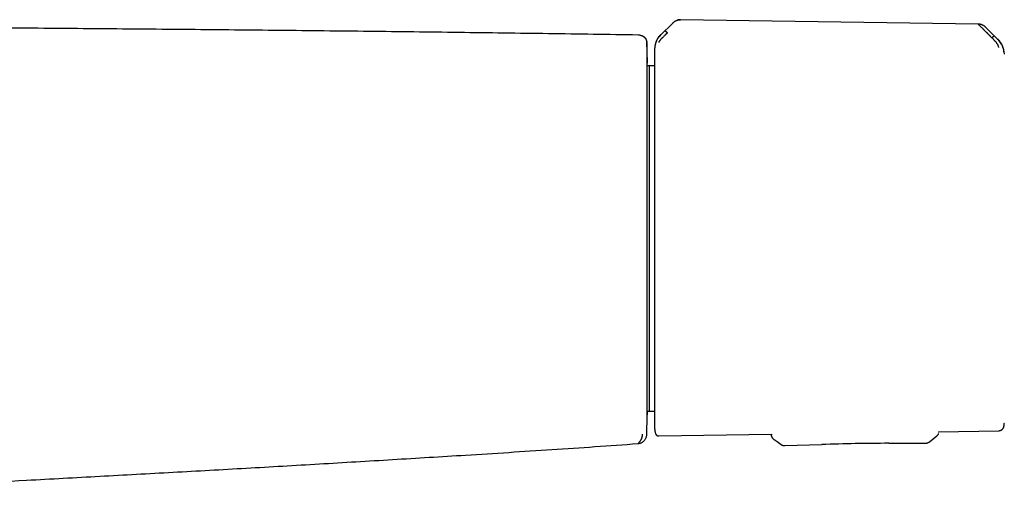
# Model space of a CAD drawing. Header units: millimetres. Extents: x 8 to 885, y 12 to 392.
# Tile 24 of 38: x 456 to 570, y 337 to 392. Entities that reach past the tile are written whole.
import ezdxf

# ---------------------------------------------------------------- set-up
doc = ezdxf.new("R2010")
doc.units = ezdxf.units.MM

msp = doc.modelspace()

# ---------------------------------------------------------------- linework, layer by layer
at = {"color": 7, "linetype": 'Continuous', "lineweight": 30}
for p, q in [((566.71, 391.61), (532.45, 392.13)), ((531.53, 391.71), (530.2, 390.4)), ((568.96, 389.86), (567.54, 391.27)), ((568.12, 390.19), (568.27, 390.04)), ((528.59, 389.51), (528.59, 389.5)), ((528.86, 386.83), (528.62, 386.83)), ((529.48, 386.82), (528.86, 386.83)), ((528.86, 386.83), (528.86, 347.05)), ((528.63, 347.05), (528.86, 347.05)), ((528.86, 347.05), (529.48, 347.06)), ((569.7, 345.7), (569.7, 345.7)), ((528.59, 344.92), (528.59, 344.92)), ((528.59, 344.9), (528.59, 344.92)), ((529.96, 344.2), (542.93, 344.4)), ((542.93, 344.4), (542.93, 344.27)), ((562.12, 344.46), (562.12, 344.48)), ((562.13, 344.69), (569.06, 344.8)), ((562.13, 344.69), (562.13, 344.61)), ((562.13, 344.61), (562.13, 344.61)), ((569.66, 345.3), (569.66, 345.3)), ((527.57, 343.32), (527.57, 343.32)), ((543.13, 343.88), (543.13, 343.88)), ((544.47, 343.08), (548.7, 343.22)), ((556.4, 343.35), (560.64, 343.36)), ((560.64, 343.36), (560.64, 343.36)), ((561.08, 343.52), (561.08, 343.52)), ((544.47, 343.08), (544.47, 343.08)), ((491.39, 340.82), (491.39, 340.82)), ((491.39, 340.82), (491.39, 340.82)), ((491.39, 340.82), (491.39, 340.82)), ((491.39, 340.82), (491.39, 340.82)), ((491.39, 340.82), (491.39, 340.82))]:
    msp.add_line(p, q, dxfattribs=at)
at = {"color": 7, "linetype": 'Continuous', "lineweight": 30, "flags": 128}
for points in [[(569.69, 345.62), (569.69, 345.65), (569.7, 345.7)], [(569.66, 345.3), (569.66, 345.35), (569.67, 345.36)], [(543.13, 343.88), (543.59, 343.54), (544.02, 343.22)], [(561.08, 343.51), (561.5, 343.86), (561.95, 344.21)]]:
    msp.add_lwpolyline(points, dxfattribs=at)
at = {"color": 7, "linetype": 'Continuous', "lineweight": 30}
for centre, radius, start, end in [((567.22, 388.12), 2.48, 1.217, 45.1757), ((-471.16, 367.2), 1000, 1.18057, 1.27799), ((-471.16, 367.2), 1000, 358.7235, 358.82093), ((556.92, 93.35), 250, 90.1171, 91.8829)]:
    msp.add_arc(centre, radius, start, end, dxfattribs=at)
for points, knots in [([(532.45, 392.13), (532.42, 392.13), (532.36, 392.13), (532.28, 392.12), (532.18, 392.1), (532.08, 392.07), (531.97, 392.02), (531.86, 391.97), (531.77, 391.91), (531.69, 391.85), (531.6, 391.78), (531.55, 391.73), (531.53, 391.71)], [0, 0, 0, 0, 0.087052, 0.16725, 0.244862, 0.364045, 0.487324, 0.58856, 0.692183, 0.798278, 0.901691, 1, 1, 1, 1]), ([(531.53, 391.71), (531.56, 391.74), (531.63, 391.8), (531.74, 391.89), (531.85, 391.96), (531.96, 392.02), (532.08, 392.07), (532.19, 392.1), (532.28, 392.12), (532.37, 392.12), (532.42, 392.13), (532.45, 392.13)], [0, 0, 0, 0, 0.134294, 0.265155, 0.392768, 0.517462, 0.639734, 0.760272, 0.840123, 0.919913, 1, 1, 1, 1]), ([(527.58, 390.36), (524.15, 390.41), (517.27, 390.52), (506.95, 390.65), (496.64, 390.78), (486.32, 390.89), (476.01, 390.99), (465.69, 391.08), (455.66, 391.16), (445.92, 391.22), (436.46, 391.26), (427.01, 391.3), (417.55, 391.33), (408.09, 391.34), (401.79, 391.35), (398.64, 391.35)], [0, 0, 0, 0, 0.079999, 0.16, 0.24, 0.32, 0.4, 0.479999, 0.559999, 0.633332, 0.706665, 0.779998, 0.853332, 0.926666, 1, 1, 1, 1]), ([(530.67, 390.85), (530.68, 390.85), (530.68, 390.85), (530.7, 390.84), (530.73, 390.82), (530.75, 390.8), (530.78, 390.77), (530.81, 390.75), (530.84, 390.72), (530.86, 390.7), (530.89, 390.67), (530.92, 390.65), (530.93, 390.63), (530.94, 390.62)], [0, 0, 0, 0, 0.131484, 0.266121, 0.400553, 0.531629, 0.615931, 0.697185, 0.775341, 0.832225, 0.888102, 0.943696, 1, 1, 1, 1]), ([(567.54, 391.27), (567.53, 391.28), (567.51, 391.31), (567.47, 391.34), (567.44, 391.36), (567.4, 391.39), (567.36, 391.42), (567.31, 391.45), (567.24, 391.49), (567.16, 391.52), (567.07, 391.56), (566.99, 391.58), (566.9, 391.6), (566.81, 391.61), (566.74, 391.61), (566.71, 391.61)], [0, 0, 0, 0, 0.05886, 0.109869, 0.153238, 0.196014, 0.252215, 0.321999, 0.405083, 0.501154, 0.609845, 0.699372, 0.795459, 0.897745, 1, 1, 1, 1]), ([(568.12, 390.19), (568.12, 390.19), (568.12, 390.2), (568.11, 390.2), (568.1, 390.21), (568.08, 390.23), (568.05, 390.26), (568, 390.31), (567.96, 390.36), (567.9, 390.41), (567.86, 390.45), (567.82, 390.49), (567.8, 390.51), (567.78, 390.54), (567.75, 390.56), (567.73, 390.59), (567.7, 390.61), (567.65, 390.66), (567.58, 390.73), (567.49, 390.82), (567.42, 390.89), (567.37, 390.95), (567.33, 390.98), (567.31, 391), (567.3, 391.01), (567.29, 391.02), (567.28, 391.03), (567.27, 391.04), (567.23, 391.08), (567.17, 391.14), (567.09, 391.23), (567.01, 391.3), (566.94, 391.37), (566.88, 391.43), (566.82, 391.49), (566.77, 391.54), (566.74, 391.58), (566.72, 391.59), (566.71, 391.6)], [0, 0, 0, 0, 0.000168, 0.001366, 0.004585, 0.016602, 0.036108, 0.063195, 0.088438, 0.118038, 0.152065, 0.164532, 0.177513, 0.191011, 0.205027, 0.219565, 0.234628, 0.250218, 0.305811, 0.357356, 0.404738, 0.433682, 0.460748, 0.467525, 0.474171, 0.480686, 0.487071, 0.493324, 0.499446, 0.559752, 0.617506, 0.67268, 0.725262, 0.775261, 0.835907, 0.893476, 0.948104, 1, 1, 1, 1]), ([(527.94, 390.29), (527.91, 390.3), (527.84, 390.33), (527.72, 390.36), (527.63, 390.36), (527.58, 390.36)], [0, 0, 0, 0, 0.267313, 0.630465, 1, 1, 1, 1]), ([(528.59, 389.6), (528.59, 389.6), (528.59, 389.62), (528.58, 389.64), (528.58, 389.66), (528.58, 389.69), (528.57, 389.7), (528.57, 389.72), (528.56, 389.74), (528.56, 389.75), (528.55, 389.77), (528.55, 389.78), (528.55, 389.79), (528.54, 389.8), (528.54, 389.8), (528.54, 389.81), (528.54, 389.81), (528.53, 389.82), (528.53, 389.82), (528.53, 389.82), (528.53, 389.82), (528.53, 389.82), (528.53, 389.83), (528.53, 389.83), (528.53, 389.83), (528.53, 389.83), (528.53, 389.83), (528.53, 389.83), (528.53, 389.84), (528.52, 389.85), (528.52, 389.86), (528.51, 389.87), (528.5, 389.88), (528.5, 389.89), (528.49, 389.9), (528.49, 389.91), (528.48, 389.92), (528.47, 389.93), (528.47, 389.94), (528.46, 389.94), (528.46, 389.95), (528.45, 389.96), (528.44, 389.97), (528.43, 389.98), (528.42, 389.99), (528.41, 390), (528.4, 390.02), (528.39, 390.03), (528.38, 390.04), (528.37, 390.05), (528.35, 390.06), (528.34, 390.07), (528.33, 390.08), (528.32, 390.09), (528.31, 390.09), (528.31, 390.1), (528.3, 390.11), (528.29, 390.11), (528.28, 390.12), (528.27, 390.12), (528.26, 390.13), (528.25, 390.14), (528.24, 390.14), (528.24, 390.15), (528.23, 390.15), (528.22, 390.16), (528.21, 390.16), (528.2, 390.17), (528.19, 390.17), (528.19, 390.18), (528.18, 390.18), (528.17, 390.19), (528.16, 390.19), (528.16, 390.19), (528.15, 390.2), (528.14, 390.2), (528.13, 390.21), (528.12, 390.21), (528.11, 390.22), (528.1, 390.22), (528.1, 390.22), (528.09, 390.23), (528.08, 390.23), (528.08, 390.23), (528.07, 390.24), (528.07, 390.24), (528.06, 390.24), (528.06, 390.24), (528.05, 390.24), (528.05, 390.24), (528.05, 390.25), (528.04, 390.25), (528.03, 390.25), (528.03, 390.26), (528.02, 390.26), (528.01, 390.26), (528, 390.27), (527.99, 390.27), (527.98, 390.27), (527.97, 390.28), (527.96, 390.28), (527.95, 390.29), (527.94, 390.29), (527.94, 390.29), (527.94, 390.29)], [0, 0, 0, 0, 0.010132, 0.01968, 0.028644, 0.037025, 0.044821, 0.051908, 0.058432, 0.064391, 0.069785, 0.074199, 0.078145, 0.081625, 0.084637, 0.087183, 0.088947, 0.090386, 0.091501, 0.092124, 0.092564, 0.092822, 0.093771, 0.094716, 0.095667, 0.096625, 0.097588, 0.098558, 0.099535, 0.105018, 0.115283, 0.124963, 0.135128, 0.144615, 0.154489, 0.16475, 0.175399, 0.186664, 0.198341, 0.210482, 0.223097, 0.236185, 0.249746, 0.263782, 0.278291, 0.293274, 0.308731, 0.324662, 0.341067, 0.357625, 0.373981, 0.388797, 0.403443, 0.41792, 0.432257, 0.446857, 0.461844, 0.47395, 0.486297, 0.498885, 0.511715, 0.524786, 0.538098, 0.551295, 0.565309, 0.578798, 0.591761, 0.604198, 0.616109, 0.62758, 0.639257, 0.651274, 0.663631, 0.676329, 0.68913, 0.702259, 0.715716, 0.729472, 0.74321, 0.756462, 0.769227, 0.781506, 0.793298, 0.799576, 0.805707, 0.811921, 0.818718, 0.824479, 0.830611, 0.837113, 0.843985, 0.853463, 0.863566, 0.874294, 0.885646, 0.897623, 0.910224, 0.923451, 0.936123, 0.949321, 0.963044, 0.977291, 0.992064, 1, 1, 1, 1]), ([(528.59, 389.51), (528.59, 389.52), (528.59, 389.55), (528.59, 389.57), (528.59, 389.58), (528.59, 389.59), (528.59, 389.6), (528.59, 389.6), (528.59, 389.6)], [0, 0, 0, 0, 0.166684, 0.333351, 0.500017, 0.666684, 0.833348, 1, 1, 1, 1]), ([(528.59, 389.6), (528.59, 389.6), (528.59, 389.6), (528.59, 389.59), (528.59, 389.59)], [0, 0, 0, 0, 0.210688, 1, 1, 1, 1]), ([(530.19, 390.42), (530.16, 390.38), (530.09, 390.31), (530, 390.2), (529.92, 390.09), (529.84, 389.98), (529.78, 389.88), (529.73, 389.78), (529.68, 389.67), (529.64, 389.57), (529.6, 389.48), (529.58, 389.39), (529.56, 389.32), (529.54, 389.27), (529.53, 389.22), (529.53, 389.18), (529.52, 389.14), (529.51, 389.09), (529.5, 389.04), (529.49, 388.98), (529.49, 388.92), (529.48, 388.88), (529.48, 388.86), (529.48, 388.85), (529.48, 388.83), (529.48, 388.82), (529.48, 388.8), (529.48, 388.78), (529.48, 388.76), (529.48, 388.74), (529.48, 388.72), (529.48, 388.71)], [0, 0, 0, 0, 0.075186, 0.146973, 0.215127, 0.279454, 0.339798, 0.396039, 0.457986, 0.513796, 0.56341, 0.606804, 0.64398, 0.670223, 0.692625, 0.714718, 0.737246, 0.760202, 0.783579, 0.819389, 0.85436, 0.871144, 0.879362, 0.883832, 0.889562, 0.899704, 0.913016, 0.929644, 0.949661, 0.973106, 1, 1, 1, 1]), ([(529.58, 389.24), (529.58, 389.26), (529.58, 389.28), (529.6, 389.36), (529.62, 389.46), (529.67, 389.6), (529.73, 389.75), (529.79, 389.88), (529.87, 390.02), (530.01, 390.19), (530.14, 390.32), (530.2, 390.38)], [0, 0, 0, 0, 0.12498, 0.249974, 0.375129, 0.4995, 0.626711, 0.691987, 0.75435, 0.875912, 1, 1, 1, 1]), ([(530.94, 390.62), (530.94, 390.62), (530.94, 390.62), (530.93, 390.61), (530.92, 390.6), (530.89, 390.57), (530.85, 390.54), (530.81, 390.5), (530.77, 390.46), (530.74, 390.42), (530.71, 390.39), (530.69, 390.38), (530.67, 390.36), (530.66, 390.34), (530.64, 390.32), (530.62, 390.3), (530.57, 390.25), (530.49, 390.18), (530.42, 390.1), (530.37, 390.06), (530.35, 390.03), (530.33, 390.01), (530.31, 389.99), (530.29, 389.97), (530.25, 389.93), (530.19, 389.87), (530.13, 389.8), (530.09, 389.75), (530.06, 389.71), (530.03, 389.67), (530, 389.62), (529.98, 389.59), (529.97, 389.56), (529.97, 389.54), (529.96, 389.53), (529.96, 389.52)], [0, 0, 0, 0, 0.000491, 0.004709, 0.016801, 0.036349, 0.063449, 0.08868, 0.118244, 0.1522, 0.164633, 0.177573, 0.191021, 0.204979, 0.21945, 0.234434, 0.249933, 0.328151, 0.400024, 0.417785, 0.435101, 0.45197, 0.468393, 0.484369, 0.499899, 0.569641, 0.634729, 0.675595, 0.714547, 0.751696, 0.809478, 0.868786, 0.909647, 0.953487, 1, 1, 1, 1]), ([(568.27, 390.04), (568.28, 390.05), (568.3, 390.07), (568.32, 390.09), (568.35, 390.12), (568.37, 390.14), (568.4, 390.17), (568.43, 390.19), (568.45, 390.21), (568.48, 390.24), (568.51, 390.25), (568.52, 390.26), (568.53, 390.26), (568.53, 390.26)], [0, 0, 0, 0, 0.056102, 0.111466, 0.167115, 0.223804, 0.301772, 0.382941, 0.467258, 0.598521, 0.73327, 0.868258, 1, 1, 1, 1]), ([(569.06, 388.91), (569.06, 388.92), (569.06, 388.93), (569.06, 388.96), (569.05, 388.99), (569.05, 389.01), (569.04, 389.02), (569.04, 389.04), (569.03, 389.08), (569.01, 389.13), (568.98, 389.19), (568.95, 389.25), (568.92, 389.3), (568.87, 389.37), (568.82, 389.44), (568.76, 389.51), (568.73, 389.55), (568.71, 389.57), (568.69, 389.59), (568.67, 389.61), (568.66, 389.63), (568.64, 389.66), (568.62, 389.68), (568.59, 389.7), (568.56, 389.74), (568.5, 389.8), (568.44, 389.87), (568.36, 389.95), (568.3, 390.01), (568.27, 390.04)], [0, 0, 0, 0, 0.069025, 0.134226, 0.159046, 0.183078, 0.206287, 0.22865, 0.250149, 0.316401, 0.379891, 0.420809, 0.460701, 0.499516, 0.563083, 0.631484, 0.645503, 0.659713, 0.674115, 0.688707, 0.70349, 0.718464, 0.733629, 0.748983, 0.780106, 0.820964, 0.871406, 0.931199, 1, 1, 1, 1]), ([(569.66, 388.42), (569.65, 388.43), (569.65, 388.45), (569.65, 388.51), (569.64, 388.59), (569.61, 388.71), (569.57, 388.86), (569.52, 389.02), (569.44, 389.18), (569.35, 389.36), (569.24, 389.54), (569.1, 389.7), (569.02, 389.78), (568.97, 389.82), (568.96, 389.84), (568.96, 389.84), (568.95, 389.84)], [0, 0, 0, 0, 0.117772, 0.228252, 0.33124, 0.427014, 0.515099, 0.595624, 0.669421, 0.735797, 0.846044, 0.926768, 0.978141, 0.992758, 0.997301, 1, 1, 1, 1]), ([(528.59, 389.5), (528.59, 389.49), (528.59, 389.48), (528.59, 389.46), (528.59, 389.43), (528.59, 389.39), (528.59, 389.35), (528.59, 389.32), (528.59, 389.3), (528.59, 389.29), (528.59, 389.29), (528.59, 389.28), (528.59, 389.27), (528.59, 389.25), (528.59, 389.23), (528.59, 389.21), (528.59, 389.19), (528.59, 389.17), (528.59, 389.15), (528.59, 389.13), (528.59, 389.11), (528.59, 389.08), (528.59, 389.05), (528.59, 389.02), (528.59, 389.01), (528.59, 389), (528.59, 388.99), (528.59, 388.98), (528.59, 388.96), (528.59, 388.93), (528.59, 388.89), (528.59, 388.85), (528.59, 388.81), (528.59, 388.77), (528.59, 388.74), (528.59, 388.72), (528.59, 388.71), (528.59, 388.71), (528.59, 388.7), (528.59, 388.7), (528.59, 388.7), (528.59, 388.68), (528.59, 388.64), (528.59, 388.6), (528.59, 388.57)], [0, 0, 0, 0, 0.063602, 0.129016, 0.196252, 0.265318, 0.327621, 0.391357, 0.402724, 0.414135, 0.425592, 0.437038, 0.444335, 0.474017, 0.494043, 0.514746, 0.536127, 0.558184, 0.580919, 0.604331, 0.622724, 0.640018, 0.7009, 0.708873, 0.716847, 0.724821, 0.732795, 0.74077, 0.748745, 0.781047, 0.811404, 0.839813, 0.866274, 0.887947, 0.908111, 0.924608, 0.926681, 0.928735, 0.930768, 0.932782, 0.934776, 0.936749, 0.968371, 1, 1, 1, 1]), ([(529.48, 388.71), (529.48, 388.71), (529.48, 388.71), (529.48, 388.7), (529.48, 388.7)], [0, 0, 0, 0, 0.498566, 1, 1, 1, 1]), ([(529.48, 388.7), (529.48, 388.69), (529.48, 388.68), (529.48, 388.64), (529.48, 388.6), (529.48, 388.54), (529.48, 388.48), (529.48, 388.41), (529.48, 388.34), (529.48, 388.27), (529.48, 388.18), (529.48, 388.08), (529.48, 387.97), (529.48, 387.83), (529.48, 387.68), (529.48, 387.54), (529.48, 387.41), (529.48, 387.29), (529.48, 387.18), (529.48, 387.05), (529.48, 386.9), (529.48, 386.71), (529.48, 386.48), (529.48, 386.24), (529.48, 385.98), (529.48, 385.71), (529.48, 385.44), (529.48, 385.15), (529.48, 384.85), (529.48, 384.54), (529.48, 384.21), (529.48, 383.87), (529.48, 383.52), (529.48, 383.16), (529.48, 382.78), (529.48, 382.4), (529.48, 382.01), (529.48, 381.6), (529.48, 381.19), (529.48, 380.77), (529.48, 380.34), (529.48, 379.91), (529.48, 379.47), (529.48, 379.03), (529.48, 378.58), (529.48, 378.13), (529.48, 377.67), (529.48, 377.2), (529.48, 376.73), (529.48, 376.32), (529.48, 375.96), (529.48, 375.66), (529.48, 375.36), (529.48, 375.05), (529.48, 374.69), (529.48, 374.26), (529.48, 373.77), (529.48, 373.27), (529.48, 372.77), (529.48, 372.31), (529.48, 371.89), (529.48, 371.5), (529.48, 371.11), (529.48, 370.72), (529.48, 370.32), (529.48, 369.91), (529.48, 369.48), (529.48, 369.05), (529.48, 368.62), (529.48, 368.2), (529.48, 367.78), (529.48, 367.36), (529.48, 367.08), (529.48, 366.94)], [0, 0, 0, 0, 0.014535, 0.029065, 0.043597, 0.058144, 0.073132, 0.084905, 0.09668, 0.10846, 0.120316, 0.132416, 0.147536, 0.16266, 0.177794, 0.193243, 0.202968, 0.212693, 0.22242, 0.232152, 0.241889, 0.257942, 0.273989, 0.290041, 0.306109, 0.322386, 0.338367, 0.354352, 0.37035, 0.386478, 0.402933, 0.41939, 0.435862, 0.452388, 0.468908, 0.485432, 0.50197, 0.518442, 0.534908, 0.551378, 0.567861, 0.584232, 0.600305, 0.616382, 0.632472, 0.648379, 0.664275, 0.680174, 0.696085, 0.711759, 0.721593, 0.731427, 0.741264, 0.751104, 0.760951, 0.776563, 0.792169, 0.80778, 0.823398, 0.838627, 0.85059, 0.862554, 0.874523, 0.886425, 0.898052, 0.911025, 0.924, 0.936982, 0.949742, 0.962305, 0.974865, 0.987429, 1, 1, 1, 1]), ([(528.63, 346.62), (528.63, 346.62), (528.63, 346.62), (528.63, 346.62), (528.63, 346.63), (528.63, 346.63), (528.63, 346.64), (528.63, 346.66), (528.63, 346.67), (528.63, 346.7), (528.63, 346.73), (528.63, 346.76), (528.63, 346.81), (528.63, 346.86), (528.63, 346.9), (528.63, 346.94), (528.63, 346.97), (528.63, 346.99), (528.63, 347.02), (528.63, 347.07), (528.63, 347.14), (528.63, 347.24), (528.63, 347.35), (528.63, 347.47), (528.63, 347.58), (528.63, 347.71), (528.63, 347.83), (528.63, 347.95), (528.63, 348.07), (528.63, 348.2), (528.63, 348.34), (528.63, 348.49), (528.63, 348.65), (528.63, 348.82), (528.63, 349.02), (528.63, 349.21), (528.63, 349.42), (528.63, 349.62), (528.63, 349.79), (528.63, 349.91), (528.63, 349.98), (528.63, 350.05), (528.63, 350.13), (528.63, 350.22), (528.63, 350.3), (528.63, 350.39), (528.63, 350.52), (528.63, 350.69), (528.63, 350.91), (528.62, 351.12), (528.62, 351.32), (528.62, 351.51), (528.62, 351.7), (528.62, 351.87), (528.62, 352.02), (528.62, 352.17), (528.62, 352.3), (528.62, 352.43), (528.62, 352.54), (528.62, 352.65), (528.62, 352.77), (528.62, 352.91), (528.62, 353.05), (528.62, 353.21), (528.62, 353.39), (528.62, 353.58), (528.62, 353.78), (528.62, 354), (528.62, 354.23), (528.62, 354.48), (528.62, 354.75), (528.62, 355.03), (528.62, 355.27), (528.62, 355.45), (528.62, 355.58), (528.62, 355.71), (528.62, 355.83), (528.63, 355.94), (528.63, 356.05), (528.63, 356.15), (528.63, 356.35), (528.63, 356.64), (528.63, 357.02), (528.63, 357.38), (528.63, 357.74), (528.63, 358.08), (528.63, 358.42), (528.63, 358.74), (528.63, 359.05), (528.63, 359.36), (528.63, 359.68), (528.63, 360.03), (528.63, 360.39), (528.63, 360.77), (528.63, 361.17), (528.62, 361.57), (528.62, 361.96), (528.62, 362.36), (528.62, 362.68), (528.62, 362.91), (528.62, 363.05), (528.62, 363.2), (528.62, 363.37), (528.62, 363.54), (528.62, 363.71), (528.62, 363.95), (528.62, 364.24), (528.62, 364.59), (528.62, 364.92), (528.62, 365.24), (528.62, 365.54), (528.62, 365.82), (528.62, 366.08), (528.62, 366.33), (528.62, 366.56), (528.62, 366.73), (528.62, 366.84), (528.62, 366.9), (528.62, 366.95), (528.62, 367.01), (528.62, 367.06), (528.62, 367.11), (528.62, 367.17), (528.62, 367.24), (528.62, 367.33), (528.62, 367.45), (528.62, 367.59), (528.62, 367.75), (528.62, 367.93), (528.62, 368.13), (528.62, 368.33), (528.62, 368.53), (528.62, 368.72), (528.62, 368.92), (528.62, 369.08), (528.62, 369.19), (528.62, 369.25), (528.62, 369.31), (528.62, 369.36), (528.62, 369.42), (528.62, 369.48), (528.62, 369.6), (528.62, 369.84), (528.62, 370.19), (528.62, 370.6), (528.62, 370.99), (528.62, 371.36), (528.62, 371.63), (528.62, 371.79), (528.62, 371.85), (528.62, 371.91), (528.62, 371.97), (528.62, 372.03), (528.62, 372.1), (528.62, 372.19), (528.62, 372.3), (528.62, 372.45), (528.62, 372.61), (528.62, 372.78), (528.62, 372.96), (528.62, 373.12), (528.62, 373.23), (528.62, 373.31), (528.62, 373.4), (528.62, 373.48), (528.62, 373.56), (528.62, 373.76), (528.62, 374.05), (528.62, 374.45), (528.62, 374.83), (528.62, 375.19), (528.62, 375.53), (528.62, 375.85), (528.62, 376.06), (528.62, 376.18), (528.62, 376.23), (528.62, 376.28), (528.62, 376.32), (528.62, 376.37), (528.62, 376.41), (528.62, 376.55), (528.62, 376.77), (528.62, 377.07), (528.62, 377.36), (528.62, 377.66), (528.62, 377.95), (528.62, 378.25), (528.62, 378.53), (528.62, 378.8), (528.62, 379.05), (528.62, 379.3), (528.62, 379.54), (528.62, 379.77), (528.62, 379.93), (528.62, 380.05), (528.62, 380.12), (528.62, 380.2), (528.62, 380.29), (528.62, 380.37), (528.62, 380.45), (528.62, 380.54), (528.62, 380.72), (528.62, 381.01), (528.62, 381.39), (528.62, 381.77), (528.62, 382.16), (528.62, 382.54), (528.62, 382.92), (528.62, 383.28), (528.62, 383.63), (528.62, 383.96), (528.62, 384.28), (528.62, 384.59), (528.62, 384.89), (528.62, 385.1), (528.62, 385.24), (528.62, 385.32), (528.62, 385.4), (528.62, 385.48), (528.62, 385.55), (528.62, 385.66), (528.62, 385.81), (528.62, 385.98), (528.62, 386.14), (528.62, 386.26), (528.62, 386.35), (528.62, 386.42), (528.62, 386.48), (528.62, 386.55), (528.62, 386.61), (528.62, 386.67), (528.62, 386.77), (528.62, 386.9), (528.62, 387.05), (528.62, 387.19), (528.62, 387.3), (528.62, 387.4), (528.62, 387.5), (528.62, 387.59), (528.62, 387.67), (528.62, 387.73), (528.62, 387.77), (528.62, 387.79), (528.62, 387.8), (528.62, 387.8)], [0, 0, 0, 0, 0.00252, 0.005325, 0.008416, 0.011793, 0.015455, 0.01933, 0.02348, 0.027905, 0.032607, 0.037583, 0.042835, 0.048362, 0.054165, 0.056273, 0.058415, 0.060592, 0.062797, 0.064585, 0.071478, 0.07838, 0.085059, 0.091515, 0.097748, 0.103758, 0.109444, 0.114914, 0.12017, 0.125211, 0.130664, 0.136365, 0.142316, 0.148516, 0.154965, 0.161663, 0.167763, 0.174056, 0.180543, 0.182491, 0.184456, 0.186438, 0.188631, 0.191062, 0.19345, 0.195796, 0.198101, 0.203891, 0.209398, 0.214622, 0.219563, 0.224221, 0.228596, 0.232688, 0.23619, 0.239455, 0.242481, 0.245269, 0.24782, 0.250132, 0.252716, 0.255574, 0.258707, 0.262114, 0.265796, 0.269679, 0.273826, 0.278238, 0.282915, 0.287856, 0.293062, 0.298532, 0.304267, 0.306592, 0.308959, 0.311365, 0.313623, 0.315624, 0.317608, 0.319574, 0.321523, 0.328461, 0.335168, 0.341642, 0.347885, 0.353896, 0.359575, 0.36503, 0.370261, 0.375269, 0.380712, 0.386408, 0.392358, 0.398562, 0.40502, 0.411732, 0.417849, 0.424163, 0.430674, 0.432911, 0.43517, 0.437452, 0.440215, 0.442938, 0.445607, 0.448222, 0.453964, 0.459427, 0.464612, 0.469516, 0.474142, 0.478488, 0.482555, 0.48644, 0.49003, 0.493325, 0.49424, 0.495129, 0.495993, 0.496831, 0.497644, 0.49843, 0.499192, 0.500101, 0.501681, 0.503561, 0.50574, 0.508218, 0.510996, 0.514073, 0.51745, 0.520254, 0.523236, 0.526395, 0.529732, 0.530599, 0.531477, 0.532366, 0.533267, 0.534178, 0.535101, 0.535972, 0.539657, 0.546266, 0.552631, 0.558753, 0.56463, 0.570265, 0.571493, 0.572325, 0.573198, 0.574128, 0.575116, 0.576159, 0.57726, 0.579426, 0.581783, 0.58433, 0.58707, 0.59, 0.593121, 0.594399, 0.595707, 0.597045, 0.598412, 0.599809, 0.601002, 0.607793, 0.614323, 0.620592, 0.6266, 0.632436, 0.638002, 0.642677, 0.643405, 0.644205, 0.645001, 0.645795, 0.646584, 0.64737, 0.648153, 0.653618, 0.658914, 0.664041, 0.669, 0.674684, 0.680128, 0.685333, 0.6903, 0.695027, 0.699516, 0.70426, 0.708704, 0.712848, 0.714012, 0.715575, 0.717245, 0.718916, 0.720587, 0.72226, 0.723934, 0.725608, 0.733597, 0.741609, 0.749644, 0.758386, 0.767154, 0.77595, 0.784773, 0.793535, 0.80229, 0.811043, 0.819794, 0.828418, 0.837041, 0.839338, 0.841977, 0.844583, 0.847154, 0.849691, 0.852194, 0.858731, 0.865024, 0.871073, 0.876877, 0.87979, 0.882637, 0.885418, 0.888134, 0.890784, 0.893547, 0.896692, 0.905339, 0.913986, 0.921706, 0.929426, 0.937146, 0.944866, 0.954056, 0.963245, 0.972434, 0.981623, 0.990812, 1, 1, 1, 1]), ([(528.62, 387.79), (528.62, 387.79), (528.63, 387.77), (528.63, 387.74), (528.63, 387.69), (528.63, 387.62), (528.63, 387.56), (528.63, 387.49), (528.63, 387.41), (528.63, 387.32), (528.64, 387.23), (528.64, 387.15), (528.64, 387.12)], [0, 0, 0, 0, 0.113693, 0.22857, 0.343418, 0.458317, 0.548684, 0.639173, 0.729821, 0.820668, 0.911753, 1, 1, 1, 1]), ([(528.64, 386.83), (528.64, 386.83), (528.64, 386.87), (528.64, 386.94), (528.64, 387.03), (528.64, 387.09), (528.64, 387.12)], [0, 0, 0, 0, 0.059941, 0.367307, 0.686993, 1, 1, 1, 1]), ([(529.48, 366.94), (529.48, 366.78), (529.48, 366.44), (529.48, 365.94), (529.48, 365.44), (529.48, 364.95), (529.48, 364.49), (529.48, 364.06), (529.48, 363.67), (529.48, 363.28), (529.48, 362.89), (529.48, 362.49), (529.48, 362.09), (529.48, 361.69), (529.48, 361.29), (529.48, 360.89), (529.48, 360.52), (529.48, 360.17), (529.48, 359.86), (529.48, 359.55), (529.48, 359.24), (529.48, 358.88), (529.48, 358.47), (529.48, 358.03), (529.48, 357.58), (529.48, 357.14), (529.48, 356.74), (529.48, 356.36), (529.48, 356.02), (529.48, 355.69), (529.48, 355.36), (529.48, 355), (529.48, 354.61), (529.48, 354.2), (529.48, 353.8), (529.48, 353.4), (529.48, 353.01), (529.48, 352.63), (529.48, 352.26), (529.48, 351.9), (529.48, 351.54), (529.48, 351.19), (529.48, 350.85), (529.48, 350.51), (529.48, 350.18), (529.48, 349.89), (529.48, 349.63), (529.48, 349.39), (529.48, 349.16), (529.48, 348.93), (529.48, 348.71), (529.48, 348.49), (529.48, 348.28), (529.48, 348.07), (529.48, 347.86), (529.48, 347.67), (529.48, 347.49), (529.48, 347.34), (529.48, 347.2), (529.48, 347.07), (529.48, 346.94), (529.48, 346.81), (529.48, 346.68), (529.48, 346.53), (529.48, 346.38), (529.48, 346.24), (529.48, 346.1), (529.48, 345.98), (529.48, 345.87), (529.48, 345.77), (529.48, 345.67), (529.48, 345.59), (529.48, 345.51), (529.48, 345.44), (529.48, 345.38), (529.48, 345.32), (529.48, 345.27), (529.48, 345.23), (529.48, 345.2), (529.48, 345.18), (529.48, 345.17), (529.48, 345.17), (529.48, 345.16)], [0, 0, 0, 0, 0.014638, 0.029253, 0.043853, 0.058446, 0.07304, 0.084512, 0.095992, 0.107486, 0.119105, 0.131122, 0.143136, 0.15515, 0.16717, 0.179242, 0.191565, 0.201244, 0.210923, 0.220604, 0.230289, 0.23998, 0.254275, 0.268563, 0.282854, 0.297152, 0.311576, 0.322982, 0.334386, 0.345791, 0.357202, 0.36862, 0.383296, 0.397965, 0.412635, 0.427314, 0.44204, 0.456526, 0.47101, 0.485498, 0.5, 0.514754, 0.529501, 0.54425, 0.559007, 0.573728, 0.585255, 0.596781, 0.608307, 0.619839, 0.631379, 0.643481, 0.655577, 0.667672, 0.679771, 0.691877, 0.703863, 0.713221, 0.722576, 0.731932, 0.74129, 0.750652, 0.76002, 0.773091, 0.786156, 0.799222, 0.812294, 0.825304, 0.838049, 0.850062, 0.862077, 0.874098, 0.886049, 0.897719, 0.91074, 0.923763, 0.936793, 0.949593, 0.962191, 0.974788, 0.987389, 1, 1, 1, 1]), ([(528.63, 347.05), (528.63, 347.04), (528.63, 347), (528.63, 346.93), (528.63, 346.84), (528.63, 346.77), (528.63, 346.72), (528.63, 346.67), (528.63, 346.64), (528.63, 346.62), (528.63, 346.62), (528.63, 346.62)], [0, 0, 0, 0, 0.022341, 0.148777, 0.275239, 0.402438, 0.522413, 0.642085, 0.761525, 0.880806, 1, 1, 1, 1]), ([(569.65, 345.31), (569.66, 345.34), (569.67, 345.42), (569.69, 345.55), (569.69, 345.65), (569.7, 345.71)], [0, 0, 0, 0, 0.236122, 0.609569, 1, 1, 1, 1]), ([(527.57, 343.32), (527.62, 343.33), (527.71, 343.34), (527.84, 343.37), (527.96, 343.42), (528.08, 343.49), (528.18, 343.57), (528.28, 343.66), (528.36, 343.76), (528.44, 343.87), (528.49, 343.98), (528.54, 344.11), (528.56, 344.2), (528.57, 344.25), (528.57, 344.26)], [0, 0, 0, 0, 0.0927229, 0.1839034, 0.2740735, 0.3636196, 0.4528125, 0.541843, 0.6308601, 0.7200107, 0.8094794, 0.8995271, 0.990527, 1, 1, 1, 1]), ([(528.07, 344.17), (528.07, 344.18), (528.08, 344.2), (528.08, 344.24), (528.08, 344.29), (528.08, 344.34), (528.08, 344.39), (528.08, 344.41)], [0, 0, 0, 0, 0.1994822, 0.3992954, 0.5993621, 0.7996152, 1, 1, 1, 1]), ([(528.57, 344.26), (528.57, 344.26), (528.57, 344.26), (528.57, 344.26), (528.57, 344.27), (528.57, 344.27), (528.57, 344.28), (528.57, 344.29), (528.57, 344.29), (528.57, 344.3), (528.57, 344.31), (528.57, 344.31), (528.57, 344.32), (528.57, 344.33), (528.57, 344.33), (528.57, 344.34), (528.57, 344.35), (528.58, 344.35), (528.58, 344.36), (528.58, 344.37), (528.58, 344.38), (528.58, 344.39), (528.58, 344.39), (528.58, 344.39), (528.58, 344.4), (528.58, 344.4), (528.58, 344.4), (528.58, 344.4), (528.58, 344.4), (528.58, 344.41), (528.58, 344.41), (528.58, 344.41), (528.58, 344.41), (528.58, 344.42), (528.58, 344.42), (528.58, 344.42), (528.58, 344.43), (528.58, 344.43), (528.58, 344.44), (528.58, 344.44), (528.58, 344.45), (528.58, 344.45), (528.58, 344.46), (528.58, 344.46), (528.58, 344.47), (528.58, 344.47), (528.58, 344.48), (528.58, 344.49), (528.58, 344.49), (528.58, 344.5), (528.58, 344.51), (528.58, 344.52), (528.58, 344.53), (528.58, 344.54), (528.58, 344.55), (528.58, 344.56), (528.58, 344.57), (528.58, 344.58), (528.58, 344.59), (528.58, 344.6), (528.58, 344.61), (528.58, 344.63), (528.58, 344.64), (528.58, 344.66), (528.58, 344.67), (528.58, 344.68), (528.58, 344.68)], [0, 0, 0, 0, 0.012983, 0.032005, 0.050561, 0.068652, 0.086277, 0.103134, 0.119542, 0.135501, 0.15101, 0.166372, 0.181266, 0.195692, 0.20965, 0.223165, 0.236484, 0.249671, 0.272433, 0.294793, 0.31675, 0.338306, 0.346665, 0.354961, 0.363196, 0.371368, 0.379479, 0.387528, 0.395679, 0.404116, 0.414703, 0.425708, 0.437132, 0.448975, 0.461236, 0.473916, 0.486254, 0.498965, 0.512048, 0.525503, 0.53933, 0.553529, 0.5681, 0.583044, 0.598359, 0.614047, 0.629817, 0.645946, 0.662434, 0.679281, 0.696803, 0.714697, 0.732964, 0.751603, 0.770614, 0.789649, 0.809042, 0.828795, 0.848907, 0.8698, 0.891067, 0.912708, 0.934723, 0.957113, 0.979876, 1, 1, 1, 1]), ([(528.58, 344.68), (528.58, 344.69), (528.58, 344.69), (528.58, 344.7), (528.58, 344.7), (528.58, 344.71), (528.58, 344.72), (528.58, 344.72), (528.58, 344.73), (528.58, 344.74), (528.59, 344.75), (528.59, 344.75), (528.59, 344.76), (528.59, 344.76), (528.59, 344.77), (528.59, 344.77), (528.59, 344.78), (528.59, 344.78), (528.59, 344.79), (528.59, 344.79), (528.59, 344.79), (528.59, 344.8), (528.59, 344.8), (528.59, 344.81), (528.59, 344.82), (528.59, 344.82), (528.59, 344.83), (528.59, 344.85), (528.59, 344.86), (528.59, 344.87), (528.59, 344.89), (528.59, 344.9), (528.59, 344.91)], [0, 0, 0, 0, 0.054463, 0.106498, 0.156105, 0.203283, 0.248032, 0.290351, 0.33024, 0.367699, 0.404336, 0.438306, 0.469609, 0.498245, 0.524214, 0.547516, 0.562497, 0.576133, 0.589992, 0.605199, 0.621756, 0.639662, 0.662497, 0.687205, 0.713787, 0.742243, 0.778562, 0.817537, 0.859168, 0.903455, 0.950399, 1, 1, 1, 1]), ([(529.48, 345.16), (529.48, 345.15), (529.48, 345.12), (529.48, 345.09), (529.48, 345.06), (529.48, 345.04), (529.48, 345.01), (529.49, 344.99), (529.49, 344.95), (529.49, 344.9), (529.5, 344.84), (529.51, 344.76), (529.53, 344.68), (529.55, 344.58), (529.57, 344.52), (529.58, 344.48)], [0, 0, 0, 0, 0.06574, 0.119284, 0.16052, 0.189367, 0.21144, 0.252035, 0.307015, 0.376483, 0.467121, 0.574669, 0.699267, 0.841025, 1, 1, 1, 1]), ([(529.58, 344.49), (529.58, 344.47), (529.6, 344.43), (529.62, 344.38), (529.66, 344.34), (529.7, 344.29), (529.75, 344.26), (529.8, 344.23), (529.85, 344.21), (529.91, 344.2), (529.95, 344.2), (529.96, 344.2)], [0, 0, 0, 0, 0.106306, 0.216668, 0.330142, 0.445572, 0.561678, 0.675087, 0.786648, 0.895262, 1, 1, 1, 1]), ([(543.13, 343.88), (543.12, 343.89), (543.09, 343.92), (543.05, 343.96), (543.01, 344), (542.99, 344.05), (542.96, 344.11), (542.94, 344.16), (542.93, 344.22), (542.93, 344.25), (542.93, 344.27)], [0, 0, 0, 0, 0.122194, 0.246762, 0.372964, 0.5, 0.627036, 0.753238, 0.877806, 1, 1, 1, 1]), ([(562.11, 344.46), (562.11, 344.46), (562.11, 344.43), (562.09, 344.39), (562.06, 344.34), (562.03, 344.29), (561.99, 344.25), (561.96, 344.22), (561.95, 344.21)], [0, 0, 0, 0, 0.079501, 0.265992, 0.452483, 0.63775, 0.820617, 1, 1, 1, 1]), ([(569.06, 344.8), (569.09, 344.8), (569.14, 344.81), (569.21, 344.82), (569.29, 344.85), (569.36, 344.88), (569.43, 344.93), (569.49, 344.98), (569.54, 345.04), (569.58, 345.1), (569.62, 345.17), (569.64, 345.24), (569.65, 345.28), (569.65, 345.3)], [0, 0, 0, 0, 0.088825, 0.18089, 0.275608, 0.372267, 0.470061, 0.568124, 0.660045, 0.750709, 0.83946, 0.925726, 1, 1, 1, 1]), ([(425.1, 337.48), (425.77, 337.49), (427.12, 337.53), (429.14, 337.61), (431.16, 337.7), (433.18, 337.8), (435.84, 337.95), (439.16, 338.12), (446.51, 338.52), (455.35, 339), (465.67, 339.56), (474.09, 340.02), (482.5, 340.49), (490.92, 340.98), (499.33, 341.48), (506.59, 341.92), (512.7, 342.31), (517.66, 342.63), (522.62, 342.96), (525.92, 343.2), (527.57, 343.32)], [0, 0, 0, 0, 0.019712, 0.039411, 0.059101, 0.078781, 0.098456, 0.137086, 0.175713, 0.313668, 0.395784, 0.477902, 0.560023, 0.642146, 0.72427, 0.806394, 0.85479, 0.903188, 0.951591, 1, 1, 1, 1]), ([(527.57, 343.32), (527.6, 343.35), (527.65, 343.4), (527.72, 343.48), (527.77, 343.55), (527.82, 343.6), (527.85, 343.65), (527.87, 343.68), (527.89, 343.72), (527.92, 343.75), (527.94, 343.79), (527.95, 343.82), (527.97, 343.85), (527.98, 343.88), (528, 343.91), (528.01, 343.94), (528.02, 343.97), (528.02, 343.98), (528.02, 343.99), (528.02, 344), (528.02, 344.01), (528.03, 344.03), (528.03, 344.04), (528.03, 344.06), (528.03, 344.07), (528.03, 344.09), (528.04, 344.11), (528.05, 344.13), (528.06, 344.15), (528.07, 344.16), (528.07, 344.17)], [0, 0, 0, 0, 0.0953895, 0.1844318, 0.2671249, 0.3434668, 0.3882016, 0.4304258, 0.4701391, 0.5103179, 0.5602217, 0.5958679, 0.6315147, 0.6671621, 0.7028102, 0.7434261, 0.7754044, 0.7915211, 0.7991544, 0.8095038, 0.8225695, 0.8383514, 0.8568496, 0.8693275, 0.8957118, 0.918193, 0.9374619, 0.9594797, 0.9803245, 1, 1, 1, 1]), ([(527.57, 343.32), (527.61, 343.33), (527.69, 343.33), (527.79, 343.36), (527.85, 343.38), (527.87, 343.39)], [0, 0, 0, 0, 0.3846836, 0.7636776, 1, 1, 1, 1]), ([(544.03, 343.22), (544.05, 343.2), (544.09, 343.17), (544.16, 343.14), (544.23, 343.11), (544.31, 343.09), (544.39, 343.08), (544.44, 343.08), (544.47, 343.08)], [0, 0, 0, 0, 0.1581616, 0.3264688, 0.4958837, 0.6653287, 0.8337175, 1, 1, 1, 1]), ([(560.64, 343.36), (560.67, 343.36), (560.72, 343.36), (560.8, 343.38), (560.87, 343.4), (560.95, 343.43), (561.02, 343.47), (561.06, 343.5), (561.08, 343.51)], [0, 0, 0, 0, 0.165774, 0.333629, 0.502523, 0.671396, 0.839188, 1, 1, 1, 1])]:
    msp.add_open_spline(points, degree=3, knots=knots, dxfattribs=at)

doc.saveas('drawing.dxf')
